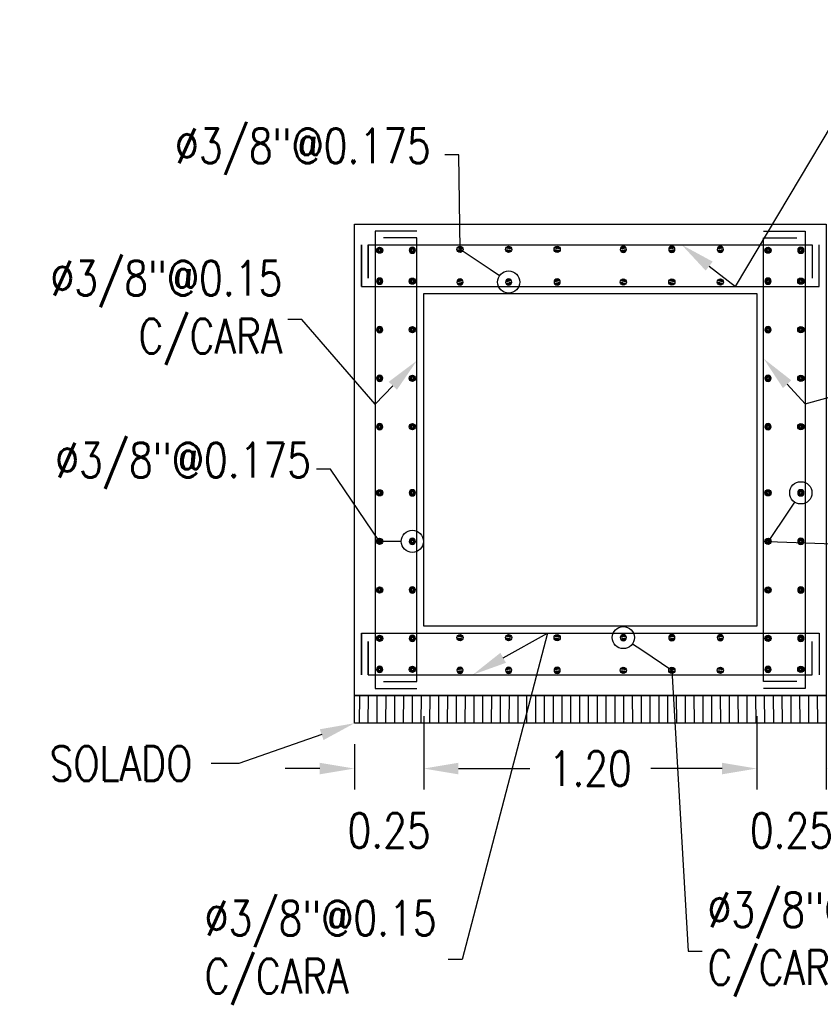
# Model space of a CAD drawing. Header units: metres. Extents: x 725561 to 725799, y 9150913 to 9151110.
# Tile 15 of 36: x 725617.3 to 725620.18, y 9150946.73 to 9150950.28. Entities that reach past the tile are written whole.
import ezdxf
from ezdxf import colors
from ezdxf.entities.mleader import LeaderData, LeaderLine
from ezdxf.math import Vec2, Vec3

# ---------------------------------------------------------------- set-up
doc = ezdxf.new("R2010")
doc.units = ezdxf.units.M
for name, color, linetype in [('02v', 2, 'Continuous'), ('Acero', 7, 'Continuous'), ('AIR.A3-T-ESTRUCT 02', 2, 'Continuous'), ('Layer1 (.05)', 8, 'Continuous'), ('Layer5 (.15)', 4, 'Continuous')]:
    doc.layers.add(name, color=color, linetype=linetype)
doc.styles.add('AIR-Simplex.(0.80)', font='simplex.shx', dxfattribs={"width": 0.8})
doc.dimstyles.new('AIR-100 (A3)_HORIZ', dxfattribs={"dimscale": 0.1, "dimtxt": 1.25, "dimasz": 1.25, "dimexe": 0.75, "dimexo": 0.75, "dimgap": 0.75, "dimtad": 0, "dimtih": 1, "dimtoh": 1, "dimzin": 1, "dimdsep": 46, "dimtxsty": 'AIR-Simplex.(0.80)', "dimcen": 0.75, "dimdle": 1.5, "dimclrd": 1, "dimclre": 1, "dimclrt": 7, "dimadec": 0, "dimazin": 0, "dimtfac": 1, "dimtofl": 0, "dimtmove": 2, "dimatfit": 3, "dimfxl": 1.5, "dimtolj": 1, "dimtzin": 1, "dimarcsym": 0})

# ---------------------------------------------------------------- blocks, each defined once
blk = doc.blocks.new('acero_arm')
at = {"layer": 'Acero', "color": 2, "const_width": 0.0094}
blk.add_lwpolyline([(0, 0.0066, -1), (0, -0.0066, -1)], format="xyb", close=True, dxfattribs=at)
at = {"layer": 'Acero', "color": 7}
blk.add_circle((0, 0), 0.0112, dxfattribs=at)
blk = doc.blocks.new('*U772')
at = {"layer": 'Acero', "color": 7}
blk.add_blockref('acero_arm', (0, 0), dxfattribs=at)
blk = doc.blocks.new('*U773')
at = {"layer": '02v', "color": 0, "linetype": 'ByBlock', "lineweight": -2, "transparency": 16777216}
blk.add_blockref('*U772', (0, 0), dxfattribs=at)
blk = doc.blocks.new('*U774')
at = {"layer": 'Acero', "color": 7}
blk.add_blockref('acero_arm', (0, 0), dxfattribs=at)
blk = doc.blocks.new('*U775')
at = {"layer": '02v', "color": 0, "linetype": 'ByBlock', "lineweight": -2, "transparency": 16777216}
blk.add_blockref('*U774', (0, 0), dxfattribs=at)
blk = doc.blocks.new('*U778')
at = {"layer": 'Acero', "color": 7}
blk.add_blockref('acero_arm', (0, 0), dxfattribs=at)
blk = doc.blocks.new('*U779')
at = {"layer": '02v', "color": 0, "linetype": 'ByBlock', "lineweight": -2, "transparency": 16777216}
blk.add_blockref('*U778', (0, 0), dxfattribs=at)
blk = doc.blocks.new('*U776')
at = {"layer": 'Acero', "color": 7}
blk.add_blockref('acero_arm', (0, 0), dxfattribs=at)
blk = doc.blocks.new('*U777')
at = {"layer": '02v', "color": 0, "linetype": 'ByBlock', "lineweight": -2, "transparency": 16777216}
blk.add_blockref('*U776', (0, 0), dxfattribs=at)
blk = doc.blocks.new('*U305')
at = {"layer": 'Acero', "color": 7}
blk.add_blockref('acero_arm', (0, 0), dxfattribs=at)
blk = doc.blocks.new('*U306')
at = {"layer": '02v', "color": 0, "linetype": 'ByBlock', "lineweight": -2, "transparency": 16777216}
blk.add_blockref('*U305', (0, 0), dxfattribs=at)
blk = doc.blocks.new('*U784')
at = {"layer": 'Acero', "color": 7}
blk.add_blockref('acero_arm', (0, 0), dxfattribs=at)
blk = doc.blocks.new('*U785')
at = {"layer": '02v', "color": 0, "linetype": 'ByBlock', "lineweight": -2, "transparency": 16777216}
blk.add_blockref('*U784', (0, 0), dxfattribs=at)
blk = doc.blocks.new('*U299')
at = {"layer": 'Acero', "color": 7}
blk.add_blockref('acero_arm', (0, 0), dxfattribs=at)
blk = doc.blocks.new('*U300')
at = {"layer": '02v', "color": 0, "linetype": 'ByBlock', "lineweight": -2, "transparency": 16777216}
blk.add_blockref('*U299', (0, 0), dxfattribs=at)
blk = doc.blocks.new('*U786')
at = {"layer": 'Acero', "color": 7}
blk.add_blockref('acero_arm', (0, 0), dxfattribs=at)
blk = doc.blocks.new('*U298')
at = {"layer": '02v', "color": 0, "linetype": 'ByBlock', "lineweight": -2, "transparency": 16777216}
blk.add_blockref('*U786', (0, 0), dxfattribs=at)
blk = doc.blocks.new('*U303')
at = {"layer": 'Acero', "color": 7}
blk.add_blockref('acero_arm', (0, 0), dxfattribs=at)
blk = doc.blocks.new('*U304')
at = {"layer": '02v', "color": 0, "linetype": 'ByBlock', "lineweight": -2, "transparency": 16777216}
blk.add_blockref('*U303', (0, 0), dxfattribs=at)
blk = doc.blocks.new('*U301')
at = {"layer": 'Acero', "color": 7}
blk.add_blockref('acero_arm', (0, 0), dxfattribs=at)
blk = doc.blocks.new('*U302')
at = {"layer": '02v', "color": 0, "linetype": 'ByBlock', "lineweight": -2, "transparency": 16777216}
blk.add_blockref('*U301', (0, 0), dxfattribs=at)
blk = doc.blocks.new('*U782')
at = {"layer": 'Acero', "color": 7}
blk.add_blockref('acero_arm', (0, 0), dxfattribs=at)
blk = doc.blocks.new('*U783')
at = {"layer": '02v', "color": 0, "linetype": 'ByBlock', "lineweight": -2, "transparency": 16777216}
blk.add_blockref('*U782', (0, 0), dxfattribs=at)
blk = doc.blocks.new('*U780')
at = {"layer": 'Acero', "color": 7}
blk.add_blockref('acero_arm', (0, 0), dxfattribs=at)
blk = doc.blocks.new('*U781')
at = {"layer": '02v', "color": 0, "linetype": 'ByBlock', "lineweight": -2, "transparency": 16777216}
blk.add_blockref('*U780', (0, 0), dxfattribs=at)
blk = doc.blocks.new('*U249')
at = {"layer": 'Acero', "color": 7}
blk.add_blockref('acero_arm', (0, 0), dxfattribs=at)
blk = doc.blocks.new('*U250')
at = {"layer": '02v', "color": 0, "linetype": 'ByBlock', "lineweight": -2, "transparency": 16777216}
blk.add_blockref('*U249', (0, 0), dxfattribs=at)
blk = doc.blocks.new('*U307')
at = {"layer": 'Acero', "color": 7}
blk.add_blockref('acero_arm', (0, 0), dxfattribs=at)
blk = doc.blocks.new('*U248')
at = {"layer": '02v', "color": 0, "linetype": 'ByBlock', "lineweight": -2, "transparency": 16777216}
blk.add_blockref('*U307', (0, 0), dxfattribs=at)
blk = doc.blocks.new('*U253')
at = {"layer": 'Acero', "color": 7}
blk.add_blockref('acero_arm', (0, 0), dxfattribs=at)
blk = doc.blocks.new('*U254')
at = {"layer": '02v', "color": 0, "linetype": 'ByBlock', "lineweight": -2, "transparency": 16777216}
blk.add_blockref('*U253', (0, 0), dxfattribs=at)
blk = doc.blocks.new('*U251')
at = {"layer": 'Acero', "color": 7}
blk.add_blockref('acero_arm', (0, 0), dxfattribs=at)
blk = doc.blocks.new('*U252')
at = {"layer": '02v', "color": 0, "linetype": 'ByBlock', "lineweight": -2, "transparency": 16777216}
blk.add_blockref('*U251', (0, 0), dxfattribs=at)
blk = doc.blocks.new('*U257')
at = {"layer": 'Acero', "color": 7}
blk.add_blockref('acero_arm', (0, 0), dxfattribs=at)
blk = doc.blocks.new('*U258')
at = {"layer": '02v', "color": 0, "linetype": 'ByBlock', "lineweight": -2, "transparency": 16777216}
blk.add_blockref('*U257', (0, 0), dxfattribs=at)
blk = doc.blocks.new('*U255')
at = {"layer": 'Acero', "color": 7}
blk.add_blockref('acero_arm', (0, 0), dxfattribs=at)
blk = doc.blocks.new('*U256')
at = {"layer": '02v', "color": 0, "linetype": 'ByBlock', "lineweight": -2, "transparency": 16777216}
blk.add_blockref('*U255', (0, 0), dxfattribs=at)
blk = doc.blocks.new('*U261')
at = {"layer": 'Acero', "color": 7}
blk.add_blockref('acero_arm', (0, 0), dxfattribs=at)
blk = doc.blocks.new('*U262')
at = {"layer": '02v', "color": 0, "linetype": 'ByBlock', "lineweight": -2, "transparency": 16777216}
blk.add_blockref('*U261', (0, 0), dxfattribs=at)
blk = doc.blocks.new('*U259')
at = {"layer": 'Acero', "color": 7}
blk.add_blockref('acero_arm', (0, 0), dxfattribs=at)
blk = doc.blocks.new('*U260')
at = {"layer": '02v', "color": 0, "linetype": 'ByBlock', "lineweight": -2, "transparency": 16777216}
blk.add_blockref('*U259', (0, 0), dxfattribs=at)
blk = doc.blocks.new('*U265')
at = {"layer": 'Acero', "color": 7}
blk.add_blockref('acero_arm', (0, 0), dxfattribs=at)
blk = doc.blocks.new('*U266')
at = {"layer": '02v', "color": 0, "linetype": 'ByBlock', "lineweight": -2, "transparency": 16777216}
blk.add_blockref('*U265', (0, 0), dxfattribs=at)
blk = doc.blocks.new('*U263')
at = {"layer": 'Acero', "color": 7}
blk.add_blockref('acero_arm', (0, 0), dxfattribs=at)
blk = doc.blocks.new('*U264')
at = {"layer": '02v', "color": 0, "linetype": 'ByBlock', "lineweight": -2, "transparency": 16777216}
blk.add_blockref('*U263', (0, 0), dxfattribs=at)
blk = doc.blocks.new('*U844')
at = {"layer": 'Acero', "color": 7}
blk.add_blockref('acero_arm', (0, 0), dxfattribs=at)
blk = doc.blocks.new('*U845')
at = {"layer": '02v', "color": 0, "linetype": 'ByBlock', "lineweight": -2, "transparency": 16777216}
blk.add_blockref('*U844', (0, 0), dxfattribs=at)
blk = doc.blocks.new('*U267')
at = {"layer": 'Acero', "color": 7}
blk.add_blockref('acero_arm', (0, 0), dxfattribs=at)
blk = doc.blocks.new('*U843')
at = {"layer": '02v', "color": 0, "linetype": 'ByBlock', "lineweight": -2, "transparency": 16777216}
blk.add_blockref('*U267', (0, 0), dxfattribs=at)
blk = doc.blocks.new('*U764')
at = {"layer": 'Acero', "color": 7}
blk.add_blockref('acero_arm', (0, 0), dxfattribs=at)
blk = doc.blocks.new('*U765')
at = {"layer": '02v', "color": 0, "linetype": 'ByBlock', "lineweight": -2, "transparency": 16777216}
blk.add_blockref('*U764', (0, 0), dxfattribs=at)
blk = doc.blocks.new('*U762')
at = {"layer": 'Acero', "color": 7}
blk.add_blockref('acero_arm', (0, 0), dxfattribs=at)
blk = doc.blocks.new('*U763')
at = {"layer": '02v', "color": 0, "linetype": 'ByBlock', "lineweight": -2, "transparency": 16777216}
blk.add_blockref('*U762', (0, 0), dxfattribs=at)
blk = doc.blocks.new('*U768')
at = {"layer": 'Acero', "color": 7}
blk.add_blockref('acero_arm', (0, 0), dxfattribs=at)
blk = doc.blocks.new('*U769')
at = {"layer": '02v', "color": 0, "linetype": 'ByBlock', "lineweight": -2, "transparency": 16777216}
blk.add_blockref('*U768', (0, 0), dxfattribs=at)
blk = doc.blocks.new('*U766')
at = {"layer": 'Acero', "color": 7}
blk.add_blockref('acero_arm', (0, 0), dxfattribs=at)
blk = doc.blocks.new('*U767')
at = {"layer": '02v', "color": 0, "linetype": 'ByBlock', "lineweight": -2, "transparency": 16777216}
blk.add_blockref('*U766', (0, 0), dxfattribs=at)
blk = doc.blocks.new('*U821')
at = {"layer": 'Acero', "color": 7}
blk.add_blockref('acero_arm', (0, 0), dxfattribs=at)
blk = doc.blocks.new('*U822')
at = {"layer": '02v', "color": 0, "linetype": 'ByBlock', "lineweight": -2, "transparency": 16777216}
blk.add_blockref('*U821', (0, 0), dxfattribs=at)
blk = doc.blocks.new('*U417')
at = {"layer": 'Acero', "color": 7}
blk.add_blockref('acero_arm', (0, 0), dxfattribs=at)
blk = doc.blocks.new('*U418')
at = {"layer": '02v', "color": 0, "linetype": 'ByBlock', "lineweight": -2, "transparency": 16777216}
blk.add_blockref('*U417', (0, 0), dxfattribs=at)
blk = doc.blocks.new('*U825')
at = {"layer": 'Acero', "color": 7}
blk.add_blockref('acero_arm', (0, 0), dxfattribs=at)
blk = doc.blocks.new('*U826')
at = {"layer": '02v', "color": 0, "linetype": 'ByBlock', "lineweight": -2, "transparency": 16777216}
blk.add_blockref('*U825', (0, 0), dxfattribs=at)
blk = doc.blocks.new('*U823')
at = {"layer": 'Acero', "color": 7}
blk.add_blockref('acero_arm', (0, 0), dxfattribs=at)
blk = doc.blocks.new('*U824')
at = {"layer": '02v', "color": 0, "linetype": 'ByBlock', "lineweight": -2, "transparency": 16777216}
blk.add_blockref('*U823', (0, 0), dxfattribs=at)
blk = doc.blocks.new('*U829')
at = {"layer": 'Acero', "color": 7}
blk.add_blockref('acero_arm', (0, 0), dxfattribs=at)
blk = doc.blocks.new('*U830')
at = {"layer": '02v', "color": 0, "linetype": 'ByBlock', "lineweight": -2, "transparency": 16777216}
blk.add_blockref('*U829', (0, 0), dxfattribs=at)
blk = doc.blocks.new('*U827')
at = {"layer": 'Acero', "color": 7}
blk.add_blockref('acero_arm', (0, 0), dxfattribs=at)
blk = doc.blocks.new('*U828')
at = {"layer": '02v', "color": 0, "linetype": 'ByBlock', "lineweight": -2, "transparency": 16777216}
blk.add_blockref('*U827', (0, 0), dxfattribs=at)
blk = doc.blocks.new('*U421')
at = {"layer": 'Acero', "color": 7}
blk.add_blockref('acero_arm', (0, 0), dxfattribs=at)
blk = doc.blocks.new('*U422')
at = {"layer": '02v', "color": 0, "linetype": 'ByBlock', "lineweight": -2, "transparency": 16777216}
blk.add_blockref('*U421', (0, 0), dxfattribs=at)
blk = doc.blocks.new('*U419')
at = {"layer": 'Acero', "color": 7}
blk.add_blockref('acero_arm', (0, 0), dxfattribs=at)
blk = doc.blocks.new('*U420')
at = {"layer": '02v', "color": 0, "linetype": 'ByBlock', "lineweight": -2, "transparency": 16777216}
blk.add_blockref('*U419', (0, 0), dxfattribs=at)
blk = doc.blocks.new('*U758')
at = {"layer": 'Acero', "color": 7}
blk.add_blockref('acero_arm', (0, 0), dxfattribs=at)
blk = doc.blocks.new('*U759')
at = {"layer": '02v', "color": 0, "linetype": 'ByBlock', "lineweight": -2, "transparency": 16777216}
blk.add_blockref('*U758', (0, 0), dxfattribs=at)
blk = doc.blocks.new('*U423')
at = {"layer": 'Acero', "color": 7}
blk.add_blockref('acero_arm', (0, 0), dxfattribs=at)
blk = doc.blocks.new('*U757')
at = {"layer": '02v', "color": 0, "linetype": 'ByBlock', "lineweight": -2, "transparency": 16777216}
blk.add_blockref('*U423', (0, 0), dxfattribs=at)
blk = doc.blocks.new('*U770')
at = {"layer": 'Acero', "color": 7}
blk.add_blockref('acero_arm', (0, 0), dxfattribs=at)
blk = doc.blocks.new('*U771')
at = {"layer": '02v', "color": 0, "linetype": 'ByBlock', "lineweight": -2, "transparency": 16777216}
blk.add_blockref('*U770', (0, 0), dxfattribs=at)
blk = doc.blocks.new('*U760')
at = {"layer": 'Acero', "color": 7}
blk.add_blockref('acero_arm', (0, 0), dxfattribs=at)
blk = doc.blocks.new('*U701')
at = {"layer": '02v', "color": 0, "linetype": 'ByBlock', "lineweight": -2, "transparency": 16777216}
blk.add_blockref('*U760', (0, 0), dxfattribs=at)
blk = doc.blocks.new('*U721')
at = {"layer": 'Acero', "color": 7}
blk.add_blockref('acero_arm', (0, 0), dxfattribs=at)
blk = doc.blocks.new('*U722')
at = {"layer": '02v', "color": 0, "linetype": 'ByBlock', "lineweight": -2, "transparency": 16777216}
blk.add_blockref('*U721', (0, 0), dxfattribs=at)
blk = doc.blocks.new('*U708')
at = {"layer": 'Acero', "color": 7}
blk.add_blockref('acero_arm', (0, 0), dxfattribs=at)
blk = doc.blocks.new('*U709')
at = {"layer": '02v', "color": 0, "linetype": 'ByBlock', "lineweight": -2, "transparency": 16777216}
blk.add_blockref('*U708', (0, 0), dxfattribs=at)
blk = doc.blocks.new('*U789')
at = {"layer": 'Acero', "color": 7}
blk.add_blockref('acero_arm', (0, 0), dxfattribs=at)
blk = doc.blocks.new('*U790')
at = {"layer": '02v', "color": 0, "linetype": 'ByBlock', "lineweight": -2, "transparency": 16777216}
blk.add_blockref('*U789', (0, 0), dxfattribs=at)
blk = doc.blocks.new('*U723')
at = {"layer": 'Acero', "color": 7}
blk.add_blockref('acero_arm', (0, 0), dxfattribs=at)
blk = doc.blocks.new('*U724')
at = {"layer": '02v', "color": 0, "linetype": 'ByBlock', "lineweight": -2, "transparency": 16777216}
blk.add_blockref('*U723', (0, 0), dxfattribs=at)
blk = doc.blocks.new('*U819')
at = {"layer": 'Acero', "color": 7}
blk.add_blockref('acero_arm', (0, 0), dxfattribs=at)
blk = doc.blocks.new('*U820')
at = {"layer": '02v', "color": 0, "linetype": 'ByBlock', "lineweight": -2, "transparency": 16777216}
blk.add_blockref('*U819', (0, 0), dxfattribs=at)
blk = doc.blocks.new('*U817')
at = {"layer": 'Acero', "color": 7}
blk.add_blockref('acero_arm', (0, 0), dxfattribs=at)
blk = doc.blocks.new('*U818')
at = {"layer": '02v', "color": 0, "linetype": 'ByBlock', "lineweight": -2, "transparency": 16777216}
blk.add_blockref('*U817', (0, 0), dxfattribs=at)
blk = doc.blocks.new('*U713')
at = {"layer": 'Acero', "color": 7}
blk.add_blockref('acero_arm', (0, 0), dxfattribs=at)
blk = doc.blocks.new('*U714')
at = {"layer": '02v', "color": 0, "linetype": 'ByBlock', "lineweight": -2, "transparency": 16777216}
blk.add_blockref('*U713', (0, 0), dxfattribs=at)
blk = doc.blocks.new('*U831')
at = {"layer": 'Acero', "color": 7}
blk.add_blockref('acero_arm', (0, 0), dxfattribs=at)
blk = doc.blocks.new('*U712')
at = {"layer": '02v', "color": 0, "linetype": 'ByBlock', "lineweight": -2, "transparency": 16777216}
blk.add_blockref('*U831', (0, 0), dxfattribs=at)
blk = doc.blocks.new('*U717')
at = {"layer": 'Acero', "color": 7}
blk.add_blockref('acero_arm', (0, 0), dxfattribs=at)
blk = doc.blocks.new('*U718')
at = {"layer": '02v', "color": 0, "linetype": 'ByBlock', "lineweight": -2, "transparency": 16777216}
blk.add_blockref('*U717', (0, 0), dxfattribs=at)
blk = doc.blocks.new('*U715')
at = {"layer": 'Acero', "color": 7}
blk.add_blockref('acero_arm', (0, 0), dxfattribs=at)
blk = doc.blocks.new('*U716')
at = {"layer": '02v', "color": 0, "linetype": 'ByBlock', "lineweight": -2, "transparency": 16777216}
blk.add_blockref('*U715', (0, 0), dxfattribs=at)
blk = doc.blocks.new('*U842')
at = {"layer": 'Acero', "color": 7}
blk.add_blockref('acero_arm', (0, 0), dxfattribs=at)
blk = doc.blocks.new('*U727')
at = {"layer": '02v', "color": 0, "linetype": 'ByBlock', "lineweight": -2, "transparency": 16777216}
blk.add_blockref('*U842', (0, 0), dxfattribs=at)
blk = doc.blocks.new('*U719')
at = {"layer": 'Acero', "color": 7}
blk.add_blockref('acero_arm', (0, 0), dxfattribs=at)
blk = doc.blocks.new('*U720')
at = {"layer": '02v', "color": 0, "linetype": 'ByBlock', "lineweight": -2, "transparency": 16777216}
blk.add_blockref('*U719', (0, 0), dxfattribs=at)
blk = doc.blocks.new('*U834')
at = {"layer": 'Acero', "color": 7}
blk.add_blockref('acero_arm', (0, 0), dxfattribs=at)
blk = doc.blocks.new('*U835')
at = {"layer": '02v', "color": 0, "linetype": 'ByBlock', "lineweight": -2, "transparency": 16777216}
blk.add_blockref('*U834', (0, 0), dxfattribs=at)
blk = doc.blocks.new('*U702')
at = {"layer": 'Acero', "color": 7}
blk.add_blockref('acero_arm', (0, 0), dxfattribs=at)
blk = doc.blocks.new('*U703')
at = {"layer": '02v', "color": 0, "linetype": 'ByBlock', "lineweight": -2, "transparency": 16777216}
blk.add_blockref('*U702', (0, 0), dxfattribs=at)
blk = doc.blocks.new('*U838')
at = {"layer": 'Acero', "color": 7}
blk.add_blockref('acero_arm', (0, 0), dxfattribs=at)
blk = doc.blocks.new('*U839')
at = {"layer": '02v', "color": 0, "linetype": 'ByBlock', "lineweight": -2, "transparency": 16777216}
blk.add_blockref('*U838', (0, 0), dxfattribs=at)
blk = doc.blocks.new('*U836')
at = {"layer": 'Acero', "color": 7}
blk.add_blockref('acero_arm', (0, 0), dxfattribs=at)
blk = doc.blocks.new('*U837')
at = {"layer": '02v', "color": 0, "linetype": 'ByBlock', "lineweight": -2, "transparency": 16777216}
blk.add_blockref('*U836', (0, 0), dxfattribs=at)
blk = doc.blocks.new('*U710')
at = {"layer": 'Acero', "color": 7}
blk.add_blockref('acero_arm', (0, 0), dxfattribs=at)
blk = doc.blocks.new('*U711')
at = {"layer": '02v', "color": 0, "linetype": 'ByBlock', "lineweight": -2, "transparency": 16777216}
blk.add_blockref('*U710', (0, 0), dxfattribs=at)
blk = doc.blocks.new('*U840')
at = {"layer": 'Acero', "color": 7}
blk.add_blockref('acero_arm', (0, 0), dxfattribs=at)
blk = doc.blocks.new('*U841')
at = {"layer": '02v', "color": 0, "linetype": 'ByBlock', "lineweight": -2, "transparency": 16777216}
blk.add_blockref('*U840', (0, 0), dxfattribs=at)
blk = doc.blocks.new('*U706')
at = {"layer": 'Acero', "color": 7}
blk.add_blockref('acero_arm', (0, 0), dxfattribs=at)
blk = doc.blocks.new('*U707')
at = {"layer": '02v', "color": 0, "linetype": 'ByBlock', "lineweight": -2, "transparency": 16777216}
blk.add_blockref('*U706', (0, 0), dxfattribs=at)
blk = doc.blocks.new('*U704')
at = {"layer": 'Acero', "color": 7}
blk.add_blockref('acero_arm', (0, 0), dxfattribs=at)
blk = doc.blocks.new('*U705')
at = {"layer": '02v', "color": 0, "linetype": 'ByBlock', "lineweight": -2, "transparency": 16777216}
blk.add_blockref('*U704', (0, 0), dxfattribs=at)
blk = doc.blocks.new('*U788')
at = {"layer": 'Acero', "color": 7}
blk.add_blockref('acero_arm', (0, 0), dxfattribs=at)
blk = doc.blocks.new('*U725')
at = {"layer": '02v', "color": 0, "linetype": 'ByBlock', "lineweight": -2, "transparency": 16777216}
blk.add_blockref('*U788', (0, 0), dxfattribs=at)
blk = doc.blocks.new('*U726')
at = {"layer": 'Acero', "color": 7}
blk.add_blockref('acero_arm', (0, 0), dxfattribs=at)
blk = doc.blocks.new('*U787')
at = {"layer": '02v', "color": 0, "linetype": 'ByBlock', "lineweight": -2, "transparency": 16777216}
blk.add_blockref('*U726', (0, 0), dxfattribs=at)
blk = doc.blocks.new('*U728')
at = {"layer": 'Acero', "color": 7}
blk.add_blockref('acero_arm', (0, 0), dxfattribs=at)
blk = doc.blocks.new('*U729')
at = {"layer": '02v', "color": 0, "linetype": 'ByBlock', "lineweight": -2, "transparency": 16777216}
blk.add_blockref('*U728', (0, 0), dxfattribs=at)
blk = doc.blocks.new('*U832')
at = {"layer": 'Acero', "color": 7}
blk.add_blockref('acero_arm', (0, 0), dxfattribs=at)
blk = doc.blocks.new('*U833')
at = {"layer": '02v', "color": 0, "linetype": 'ByBlock', "lineweight": -2, "transparency": 16777216}
blk.add_blockref('*U832', (0, 0), dxfattribs=at)
blk = doc.blocks.new('*D1027')
at = {"layer": 'Defpoints', "color": 0, "ltscale": 0.1, "transparency": 16777216}
for p in [(725618.7515, 9150947.8431), (725618.5015, 9150947.7431), (725618.7515, 9150947.5796)]:
    blk.add_point(p, dxfattribs=at)
at = {"layer": 'Layer1 (.05)', "color": 1, "lineweight": -2, "ltscale": 0.1, "transparency": 16777216}
for p, q in [((725618.7515, 9150947.7681), (725618.7515, 9150947.5046)), ((725618.5015, 9150947.6681), (725618.5015, 9150947.5046)), ((725618.3765, 9150947.5796), (725618.2515, 9150947.5796)), ((725618.8765, 9150947.5796), (725619.0015, 9150947.5796))]:
    blk.add_line(p, q, dxfattribs=at)
at = {"layer": 'Layer1 (.05)', "color": 1, "ltscale": 0.1, "transparency": 16777216}
for points in [[(725618.3765, 9150947.6005), (725618.3765, 9150947.5588), (725618.5015, 9150947.5796)], [(725618.8765, 9150947.6005), (725618.8765, 9150947.5588), (725618.7515, 9150947.5796)]]:
    blk.add_solid(points, dxfattribs=at)
at = {"layer": 'Layer1 (.05)', "color": 7, "ltscale": 0.1, "transparency": 16777216, "insert": (725618.6265, 9150947.3565), "char_height": 0.125, "attachment_point": 5, "style": 'AIR-Simplex.(0.80)'}
blk.add_mtext('\\A1;0.25', dxfattribs=at)
blk = doc.blocks.new('*D923')
at = {"layer": 'Defpoints', "color": 0, "ltscale": 0.1, "transparency": 16777216}
for p in [(725618.7515, 9150947.8431), (725619.9515, 9150947.8431), (725619.9515, 9150947.5796)]:
    blk.add_point(p, dxfattribs=at)
at = {"layer": 'Layer1 (.05)', "color": 1, "lineweight": -2, "ltscale": 0.1, "transparency": 16777216}
for p, q in [((725618.7515, 9150947.7681), (725618.7515, 9150947.5046)), ((725619.9515, 9150947.7681), (725619.9515, 9150947.5046)), ((725618.8765, 9150947.5796), (725619.1336, 9150947.5796)), ((725619.8265, 9150947.5796), (725619.5694, 9150947.5796))]:
    blk.add_line(p, q, dxfattribs=at)
at = {"layer": 'Layer1 (.05)', "color": 1, "ltscale": 0.1, "transparency": 16777216}
for points in [[(725618.8765, 9150947.6005), (725618.8765, 9150947.5588), (725618.7515, 9150947.5796)], [(725619.8265, 9150947.6005), (725619.8265, 9150947.5588), (725619.9515, 9150947.5796)]]:
    blk.add_solid(points, dxfattribs=at)
at = {"layer": 'Layer1 (.05)', "color": 7, "ltscale": 0.1, "transparency": 16777216, "insert": (725619.3515, 9150947.5796), "char_height": 0.125, "attachment_point": 5, "style": 'AIR-Simplex.(0.80)'}
blk.add_mtext('\\A1;1.20', dxfattribs=at)
blk = doc.blocks.new('*D1028')
at = {"layer": 'Defpoints', "color": 0, "ltscale": 0.1, "transparency": 16777216}
for p in [(725619.9515, 9150947.8431), (725620.2015, 9150947.8431), (725620.2015, 9150947.5796)]:
    blk.add_point(p, dxfattribs=at)
at = {"layer": 'Layer1 (.05)', "color": 1, "lineweight": -2, "ltscale": 0.1, "transparency": 16777216}
for p, q in [((725619.9515, 9150947.7681), (725619.9515, 9150947.5046)), ((725620.2015, 9150947.7681), (725620.2015, 9150947.5046)), ((725619.8265, 9150947.5796), (725619.7015, 9150947.5796)), ((725620.3265, 9150947.5796), (725620.4515, 9150947.5796))]:
    blk.add_line(p, q, dxfattribs=at)
at = {"layer": 'Layer1 (.05)', "color": 1, "ltscale": 0.1, "transparency": 16777216}
for points in [[(725619.8265, 9150947.6005), (725619.8265, 9150947.5588), (725619.9515, 9150947.5796)], [(725620.3265, 9150947.6005), (725620.3265, 9150947.5588), (725620.2015, 9150947.5796)]]:
    blk.add_solid(points, dxfattribs=at)
at = {"layer": 'Layer1 (.05)', "color": 7, "ltscale": 0.1, "transparency": 16777216, "insert": (725620.0765, 9150947.3559), "char_height": 0.125, "attachment_point": 5, "style": 'AIR-Simplex.(0.80)'}
blk.add_mtext('\\A1;0.25', dxfattribs=at)
blk = doc.blocks.new('_DotBlank')
at = {"color": 0, "linetype": 'ByBlock', "lineweight": -2}
blk.add_line((-0.5, 0), (-1, 0), dxfattribs=at)
blk.add_circle((0, 0), 0.5, dxfattribs=at)

msp = doc.modelspace()

# ---------------------------------------------------------------- hatches: boundary and pattern name
at = {"layer": 'Layer1 (.05)'}
h = msp.add_hatch(dxfattribs=at)
h.set_pattern_fill('ANSI31', color=256, scale=0.01, angle=45)
h.set_pattern_definition([(90, (-23979.422188, 73882.81684), (-0.03175, 0), [])])
h.paths.add_polyline_path([(725618.5015, 9150947.8431), (725620.2015, 9150947.8431), (725620.2015, 9150947.7431), (725618.5015, 9150947.7431)])

# ---------------------------------------------------------------- linework, layer by layer
at = {"layer": 'AIR.A3-T-ESTRUCT 02', "ltscale": 0.1}
for points in [[(725618.5015, 9150949.5431), (725620.2015, 9150949.5431), (725620.2015, 9150947.8431), (725618.5015, 9150947.8431)], [(725618.7515, 9150949.2931), (725619.9515, 9150949.2931), (725619.9515, 9150948.0931), (725618.7515, 9150948.0931)]]:
    msp.add_lwpolyline(points, close=True, dxfattribs=at)
at = {"layer": 'Layer1 (.05)'}
msp.add_lwpolyline([(725618.5015, 9150947.8431), (725620.2015, 9150947.8431), (725620.2015, 9150947.7431), (725618.5015, 9150947.7431)], close=True, dxfattribs=at)
at = {"layer": 'Layer5 (.15)', "color": 90, "linetype": 'Continuous'}
for p, q in [((725618.5765, 9150949.5181), (725618.5765, 9150947.8681)), ((725618.7265, 9150949.5181), (725618.5765, 9150949.5181)), ((725619.9765, 9150949.5181), (725620.1265, 9150949.5181)), ((725620.1265, 9150949.5181), (725620.1265, 9150947.8681)), ((725618.5265, 9150949.4681), (725618.5265, 9150949.3181)), ((725618.5265, 9150949.3181), (725618.5265, 9150949.4681)), ((725618.5515, 9150949.3481), (725618.5515, 9150949.4681)), ((725618.5515, 9150949.4681), (725620.1515, 9150949.4681)), ((725618.5515, 9150949.4681), (725618.5515, 9150949.3481)), ((725618.7265, 9150949.4931), (725618.6065, 9150949.4931)), ((725618.7265, 9150947.8931), (725618.7265, 9150949.4931)), ((725619.9765, 9150947.8931), (725619.9765, 9150949.4931)), ((725619.9765, 9150949.4931), (725620.0965, 9150949.4931)), ((725620.1515, 9150949.4681), (725620.1515, 9150949.3481)), ((725620.1765, 9150949.3181), (725620.1765, 9150949.4681)), ((725618.5265, 9150949.3181), (725620.1765, 9150949.3181)), ((725618.5265, 9150947.9181), (725618.5265, 9150948.0681)), ((725618.5265, 9150948.0681), (725620.1765, 9150948.0681)), ((725618.5265, 9150948.0681), (725618.5265, 9150947.9181)), ((725620.1765, 9150948.0681), (725620.1765, 9150947.9181)), ((725618.5515, 9150948.0381), (725618.5515, 9150947.9181)), ((725618.5515, 9150947.9181), (725618.5515, 9150948.0381)), ((725620.1515, 9150947.9181), (725620.1515, 9150948.0381)), ((725618.5515, 9150947.9181), (725620.1515, 9150947.9181)), ((725618.5765, 9150947.8681), (725618.7265, 9150947.8681)), ((725618.6065, 9150947.8931), (725618.7265, 9150947.8931)), ((725620.0965, 9150947.8931), (725619.9765, 9150947.8931)), ((725620.1265, 9150947.8681), (725619.9765, 9150947.8681))]:
    msp.add_line(p, q, dxfattribs=at)

# ---------------------------------------------------------------- block references
at = {"layer": '02v'}
for name, p in [('*U304', (725618.5925, 9150949.4489)), ('*U777', (725619.9925, 9150949.4489)), ('*U771', (725618.5925, 9150948.5739)), ('*U767', (725619.9925, 9150948.5739)), ('*U759', (725618.5925, 9150948.3989)), ('*U763', (725619.9925, 9150948.3989)), ('*U422', (725618.5925, 9150948.2239)), ('*U843', (725619.9925, 9150948.2239)), ('*U300', (725618.5925, 9150948.0489)), ('*U264', (725619.9925, 9150948.0489))]:
    msp.add_blockref(name, p, dxfattribs=at)
at = {"layer": '02v', "xscale": -1}
for name, p in [('*U302', (725618.7104, 9150949.4489)), ('*U779', (725620.1104, 9150949.4489)), ('*U701', (725618.7104, 9150948.5739)), ('*U769', (725620.1104, 9150948.5739)), ('*U757', (725618.7104, 9150948.3989)), ('*U765', (725620.1104, 9150948.3989)), ('*U420', (725618.7104, 9150948.2239)), ('*U845', (725620.1104, 9150948.2239)), ('*U298', (725618.7104, 9150948.0489)), ('*U266', (725620.1104, 9150948.0489))]:
    msp.add_blockref(name, p, dxfattribs=at)
at = {"layer": '02v'}
for name, p, rotation in [('*U722', (725618.8823, 9150949.452), 270), ('*U790', (725619.0573, 9150949.452), 270), ('*U820', (725619.2323, 9150949.452), 270), ('*U781', (725618.7104, 9150949.3372), 180), ('*U720', (725619.4706, 9150949.3341), 89.99999999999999), ('*U716', (725619.6456, 9150949.3341), 89.99999999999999), ('*U712', (725619.8206, 9150949.3341), 89.99999999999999), ('*U250', (725620.1104, 9150949.3372), 180), ('*U418', (725618.7104, 9150949.1622), 180), ('*U254', (725620.1104, 9150949.1622), 180), ('*U824', (725618.7104, 9150948.9872), 180), ('*U258', (725620.1104, 9150948.9872), 180), ('*U828', (725618.7104, 9150948.8122), 180), ('*U262', (725620.1104, 9150948.8122), 180), ('*U703', (725618.8823, 9150948.052), 270), ('*U837', (725619.0573, 9150948.052), 270), ('*U841', (725619.2323, 9150948.052), 270), ('*U785', (725618.7104, 9150947.9372), 180), ('*U729', (725619.4706, 9150947.9341), 89.99999999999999), ('*U725', (725619.6456, 9150947.9341), 89.99999999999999), ('*U707', (725619.8206, 9150947.9341), 89.99999999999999), ('*U773', (725620.1104, 9150947.9372), 180)]:
    msp.add_blockref(name, p, dxfattribs=dict(at, rotation=rotation))
at = {"layer": '02v', "xscale": -1}
for name, p, rotation in [('*U727', (725619.4706, 9150949.452), 90), ('*U718', (725619.6456, 9150949.452), 90), ('*U714', (725619.8206, 9150949.452), 90), ('*U783', (725618.5925, 9150949.3372), 180), ('*U709', (725618.8823, 9150949.3341), 270), ('*U724', (725619.0573, 9150949.3341), 270), ('*U818', (725619.2323, 9150949.3341), 270), ('*U248', (725619.9925, 9150949.3372), 180), ('*U822', (725618.5925, 9150949.1622), 180), ('*U252', (725619.9925, 9150949.1622), 180), ('*U826', (725618.5925, 9150948.9872), 180), ('*U256', (725619.9925, 9150948.9872), 180), ('*U830', (725618.5925, 9150948.8122), 180), ('*U260', (725619.9925, 9150948.8122), 180), ('*U833', (725619.4706, 9150948.052), 90), ('*U787', (725619.6456, 9150948.052), 90), ('*U705', (725619.8206, 9150948.052), 90), ('*U306', (725618.5925, 9150947.9372), 180), ('*U835', (725618.8823, 9150947.9341), 270), ('*U839', (725619.0573, 9150947.9341), 270), ('*U711', (725619.2323, 9150947.9341), 270), ('*U775', (725619.9925, 9150947.9372), 180)]:
    msp.add_blockref(name, p, dxfattribs=dict(at, rotation=rotation))

# ---------------------------------------------------------------- dimensions: what is measured, and where the dimension line sits
at = {"layer": 'Layer1 (.05)', "color": 150, "ltscale": 0.1}
for base, p1, p2, picture, middle in [((725618.7515, 9150947.5796), (725618.5015, 9150947.7431), (725618.7515, 9150947.8431), '*D1027', (725618.6265, 9150947.3565)), ((725620.2015, 9150947.5796), (725619.9515, 9150947.8431), (725620.2015, 9150947.8431), '*D1028', (725620.0765, 9150947.3559))]:
    dim = msp.add_linear_dim(base=base, p1=p1, p2=p2, dimstyle='AIR-100 (A3)_HORIZ', dxfattribs=at)
    dim.commit()
    dim.dimension.update_dxf_attribs({"geometry": picture, "text_midpoint": middle, "dimtype": 160})
dim = msp.add_linear_dim(base=(725619.9515, 9150947.5796), p1=(725618.7515, 9150947.8431), p2=(725619.9515, 9150947.8431), dimstyle='AIR-100 (A3)_HORIZ', dxfattribs=at)
dim.commit()
dim.dimension.update_dxf_attribs({"geometry": '*D923', "text_midpoint": (725619.3515, 9150947.5796)})

# ---------------------------------------------------------------- leaders
ml = msp.add_multileader_mtext('Standard')
ml.set_content('{\\C0;%%C3/8"@0.15\\PC/CARA}', color=256, style='AIR-Simplex.(0.80)')
ml.set_leader_properties(color=1, linetype='ByLayer', lineweight=-1)
ml.build(insert=Vec2(0, 0))
ml.multileader.update_dxf_attribs({"text_left_attachment_type": 2, "text_right_attachment_type": 2, "dogleg_length": 0.05, "arrow_head_size": 0.125})
ctx = ml.context
ctx.base_point, ctx.char_height, ctx.arrow_head_size, ctx.landing_gap_size, ctx.plane_origin = Vec3(725620.3653, 9150950.0584), 0.125, 0.125, 0.02, Vec3(725619.5886, 9150954.0105)
ctx.left_attachment, ctx.right_attachment = 2, 2
notes = []
notes.append((ctx, [(0, (1, 1, 0), (725620.3153, 9150950.0584), (1, 0), 0.05, [(0, [(725619.6814, 9150949.4681), (725619.8748, 9150949.3181)], 0, [])])]))
ctx.mtext.insert, ctx.mtext.width, ctx.mtext.flow_direction = Vec3(725620.3853, 9150950.2697), 0.343357, 5
ml = msp.add_multileader_mtext('Standard')
ml.set_content('{\\C0;%%C3/8"@0.175}', color=256, style='AIR-Simplex.(0.80)')
ml.set_leader_properties(color=1, linetype='ByLayer', lineweight=-1)
ml.set_arrow_properties(name='DOTBLANK')
ml.build(insert=Vec2(0, 0))
ml.multileader.update_dxf_attribs({"text_left_attachment_type": 2, "text_right_attachment_type": 2, "dogleg_length": 0.05, "arrow_head_size": 0.08})
ctx = ml.context
ctx.base_point, ctx.char_height, ctx.arrow_head_size, ctx.landing_gap_size, ctx.plane_origin = Vec3(725617.8351, 9150949.7923), 0.125, 0.08, 0.02, Vec3(725618.5844, 9150954.2638)
ctx.left_attachment, ctx.right_attachment = 2, 2
notes.append((ctx, [(1, (1, 1, 0), (725618.8775, 9150949.7923), (-1, 0), 0.05, [(0, [(725619.0573, 9150949.3341), (725618.8823, 9150949.452)], 0, [])])]))
ctx.mtext.insert, ctx.mtext.width, ctx.mtext.flow_direction = Vec3(725617.8551, 9150949.8876), 0.476815, 5
ml = msp.add_multileader_mtext('Standard')
ml.set_content('{\\C0;%%C3/8"@0.15\\PC/CARA}', color=256, style='AIR-Simplex.(0.80)')
ml.set_leader_properties(color=1, linetype='ByLayer', lineweight=-1)
ml.build(insert=Vec2(0, 0))
ml.multileader.update_dxf_attribs({"text_left_attachment_type": 2, "text_right_attachment_type": 2, "dogleg_length": 0.05, "arrow_head_size": 0.125})
ctx = ml.context
ctx.base_point, ctx.char_height, ctx.arrow_head_size, ctx.landing_gap_size, ctx.plane_origin = Vec3(725617.3646, 9150949.1987), 0.125, 0.125, 0.02, Vec3(725617.4743, 9150953.4328)
ctx.left_attachment, ctx.right_attachment, ctx.text_align_type = 2, 2, 2
notes.append((ctx, [(1, (1, 1, 0), (725618.3117, 9150949.1987), (-1, 0), 0.05, [(1, [(725618.7265, 9150949.0503), (725618.5765, 9150948.8937)], 0, [])])]))
ctx.mtext.insert, ctx.mtext.width, ctx.mtext.alignment, ctx.mtext.flow_direction = Vec3(725618.2417, 9150949.41), 0.429196, 3, 5
ml = msp.add_multileader_mtext('Standard')
ml.set_content('{\\C0;%%C3/8"@0.15\\PC/CARA}', color=256, style='AIR-Simplex.(0.80)')
ml.set_leader_properties(color=1, linetype='ByLayer', lineweight=-1)
ml.build(insert=Vec2(0, 0))
ml.multileader.update_dxf_attribs({"text_left_attachment_type": 2, "text_right_attachment_type": 2, "dogleg_length": 0.05, "arrow_head_size": 0.125})
ctx = ml.context
ctx.base_point, ctx.char_height, ctx.arrow_head_size, ctx.landing_gap_size, ctx.plane_origin = Vec3(725620.8231, 9150949.0773), 0.125, 0.125, 0.02, Vec3(725620.1178, 9150953.4256)
ctx.left_attachment, ctx.right_attachment = 2, 2
notes.append((ctx, [(0, (1, 1, 0), (725620.7731, 9150949.0773), (1, 0), 0.05, [(0, [(725619.9765, 9150949.0578), (725620.1265, 9150948.8946)], 0, [])])]))
ctx.mtext.insert, ctx.mtext.width, ctx.mtext.flow_direction = Vec3(725620.8431, 9150949.2886), 0.343357, 5
ml = msp.add_multileader_mtext('Standard')
ml.set_content('{\\C0;%%C3/8"@0.175}', color=256, style='AIR-Simplex.(0.80)')
ml.set_leader_properties(color=1, linetype='ByLayer', lineweight=-1)
ml.set_arrow_properties(name='DOTBLANK')
ml.build(insert=Vec2(0, 0))
ml.multileader.update_dxf_attribs({"text_left_attachment_type": 2, "text_right_attachment_type": 2, "dogleg_length": 0.05, "arrow_head_size": 0.08})
ctx = ml.context
ctx.base_point, ctx.char_height, ctx.arrow_head_size, ctx.landing_gap_size, ctx.plane_origin = Vec3(725617.3725, 9150948.6594), 0.125, 0.08, 0.02, Vec3(725617.2887, 9150952.9543)
ctx.left_attachment, ctx.right_attachment, ctx.text_align_type = 2, 2, 2
notes.append((ctx, [(1, (1, 1, 0), (725618.4149, 9150948.6594), (-1, 0), 0.05, [(1, [(725618.7104, 9150948.3989), (725618.5925, 9150948.3989)], 0, [])])]))
ctx.mtext.insert, ctx.mtext.width, ctx.mtext.alignment, ctx.mtext.flow_direction = Vec3(725618.3449, 9150948.7547), 0.476815, 3, 5
ml = msp.add_multileader_mtext('Standard')
ml.set_content('{\\C0;%%C3/8"@0.175\\PC/CARA}', color=256, style='AIR-Simplex.(0.80)')
ml.set_leader_properties(color=1, linetype='ByLayer', lineweight=-1)
ml.set_arrow_properties(name='DOTBLANK')
ml.build(insert=Vec2(0, 0))
ml.multileader.update_dxf_attribs({"text_left_attachment_type": 2, "text_right_attachment_type": 2, "dogleg_length": 0.05, "arrow_head_size": 0.08})
ctx = ml.context
ctx.base_point, ctx.char_height, ctx.arrow_head_size, ctx.landing_gap_size, ctx.plane_origin = Vec3(725620.836, 9150948.368), 0.125, 0.08, 0.02, Vec3(725619.8452, 9150951.6878)
ctx.left_attachment, ctx.right_attachment = 2, 2
notes.append((ctx, [(0, (1, 1, 0), (725620.786, 9150948.368), (1, 0), 0.05, [(0, [(725620.1104, 9150948.5739), (725619.9925, 9150948.3989)], 0, [])])]))
ctx.mtext.insert, ctx.mtext.width, ctx.mtext.flow_direction = Vec3(725620.856, 9150948.5793), 0.343357, 5
ml = msp.add_multileader_mtext('Standard')
ml.set_content('{\\C0;%%C3/8"@0.175\\PC/CARA}', color=256, style='AIR-Simplex.(0.80)')
ml.set_leader_properties(color=1, linetype='ByLayer', lineweight=-1)
ml.set_arrow_properties(name='DOTBLANK')
ml.build(insert=Vec2(0, 0))
ml.multileader.update_dxf_attribs({"text_left_attachment_type": 2, "text_right_attachment_type": 2, "dogleg_length": 0.05, "arrow_head_size": 0.08})
ctx = ml.context
ctx.base_point, ctx.char_height, ctx.arrow_head_size, ctx.landing_gap_size, ctx.plane_origin = Vec3(725619.7544, 9150946.9216), 0.125, 0.08, 0.02, Vec3(725619.2202, 9150951.6101)
ctx.left_attachment, ctx.right_attachment = 2, 2
notes.append((ctx, [(0, (1, 1, 0), (725619.7044, 9150946.9216), (1, 0), 0.05, [(0, [(725619.4706, 9150948.052), (725619.6456, 9150947.9341)], 0, [])])]))
ctx.mtext.insert, ctx.mtext.width, ctx.mtext.flow_direction = Vec3(725619.7744, 9150947.1329), 0.343357, 5
ml = msp.add_multileader_mtext('Standard')
ml.set_content('{\\C0;%%C3/8"@0.15\\PC/CARA}', color=256, style='AIR-Simplex.(0.80)')
ml.set_leader_properties(color=1, linetype='ByLayer', lineweight=-1)
ml.build(insert=Vec2(0, 0))
ml.multileader.update_dxf_attribs({"text_left_attachment_type": 2, "text_right_attachment_type": 2, "dogleg_length": 0.05, "arrow_head_size": 0.125})
ctx = ml.context
ctx.base_point, ctx.char_height, ctx.arrow_head_size, ctx.landing_gap_size, ctx.plane_origin = Vec3(725617.9421, 9150946.891), 0.125, 0.125, 0.02, Vec3(725618.8606, 9150952.6088)
ctx.left_attachment, ctx.right_attachment = 2, 2
notes.append((ctx, [(1, (1, 1, 0), (725618.8893, 9150946.891), (-1, 0), 0.05, [(0, [(725618.9283, 9150947.9181), (725619.1978, 9150948.0681)], 0, [])])]))
ctx.mtext.insert, ctx.mtext.width, ctx.mtext.flow_direction = Vec3(725617.9621, 9150947.1023), 0.343357, 5
ml = msp.add_multileader_mtext('Standard')
ml.set_content('{\\C0;SOLADO}', color=256, style='AIR-Simplex.(0.80)')
ml.set_leader_properties(color=1, linetype='ByLayer', lineweight=-1)
ml.build(insert=Vec2(0, 0))
ml.multileader.update_dxf_attribs({"text_left_attachment_type": 2, "text_right_attachment_type": 2, "dogleg_length": 0.1, "arrow_head_size": 0.125})
ctx = ml.context
ctx.base_point, ctx.char_height, ctx.arrow_head_size, ctx.landing_gap_size, ctx.plane_origin = Vec3(725617.383, 9150947.5975), 0.125, 0.125, 0.02, Vec3(725618.5639, 9150951.6325)
ctx.left_attachment, ctx.right_attachment = 2, 2
notes.append((ctx, [(1, (1, 1, 0), (725618.0849, 9150947.5975), (-1, 0), 0.1, [(0, [(725618.5015, 9150947.7431)], 0, [])])]))
ctx.mtext.insert, ctx.mtext.flow_direction = Vec3(725617.403, 9150947.66), 5
for ctx, leaders in notes:
    for number, flags, end, landing, length, lines in leaders:
        leader = LeaderData()
        leader.index, (leader.has_last_leader_line, leader.has_dogleg_vector, leader.attachment_direction) = number, flags
        leader.last_leader_point, leader.dogleg_vector, leader.dogleg_length = Vec3(end), Vec3(landing), length
        for number, points, colour, breaks in lines:
            line = LeaderLine()
            line.index, line.vertices, line.color, line.breaks = number, Vec3.list(points), colors.encode_raw_color(colour), breaks
            leader.lines.append(line)
        ctx.leaders.append(leader)

doc.saveas('drawing.dxf')
